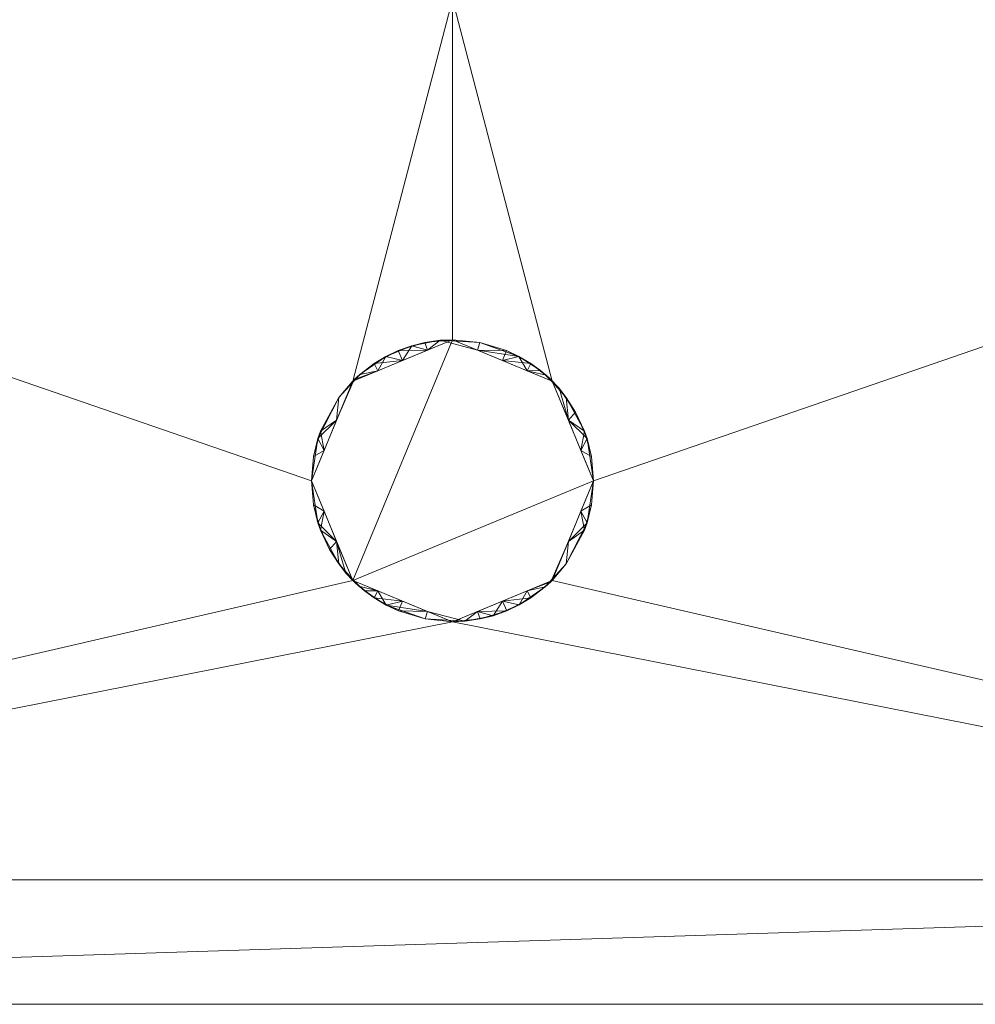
# Model space of a CAD drawing. Header units: millimetres. Extents: x -250 to 250, y 0 to 460.
# Tile 14 of 32: x -54 to 65, y 0 to 122. Entities that reach past the tile are written whole.
import ezdxf

# ---------------------------------------------------------------- set-up
doc = ezdxf.new("R2010")
doc.units = ezdxf.units.MM
doc.layers.add('A-GENM', color=13, linetype='Continuous')

# ---------------------------------------------------------------- blocks, each defined once
blk = doc.blocks.new('MODEL_CL0519I-6DAAULS - MODEL_CL0519I-6DAAULS-438018-Preview')
at = {"layer": 'A-GENM', "lineweight": 9}
mesh = blk.add_polyface(dxfattribs=at)
corners = [(239.97, 0), (237.47, 0, -30), (234.97, 0, -60), (-234.97, 0, -60), (-237.47, 0, -30), (-239.97, 0)]
mesh.append_faces([[corners[k] for k in face] for face in [(0, 1, 5), (3, 4, 2)]], dxfattribs={"vtx1": -1})
mesh.append_faces([[corners[k] for k in face] for face in [(1, 2, 4, 5)]], dxfattribs={"vtx1": -1, "vtx3": -1})
mesh = blk.add_polyface(dxfattribs=at)
corners = [(250, -10), (249.75, -7.77), (249, -5.66), (247.81, -3.76), (246.22, -2.18), (244.31, -0.99), (242.2, -0.25), (239.97, 0), (-239.97, 0), (-242.19, -0.25), (-244.31, -0.99), (-246.21, -2.18), (-247.8, -3.76), (-249, -5.65), (-249.75, -7.77), (-250, -10), (-250, -210), (-250, -330.71), (-250, -391.06), (-249.98, -421.24), (-246.71, -435.88), (-238.28, -448.28), (-225.88, -456.71), (-211.24, -459.98), (-181.06, -460), (-120.71, -460), (0, -460), (120.71, -460), (181.06, -460), (211.24, -459.98), (225.88, -456.71), (238.28, -448.28), (246.71, -435.88), (249.98, -421.24), (250, -391.06), (250, -330.71), (250, -210), (0, -124.79), (190.89, -124.79), (202.77, -125.66), (214.03, -129.5), (223.89, -136.15), (231.66, -145.16), (236.8, -155.89), (238.95, -167.59), (239, -191.45), (239, -286.9), (239, -382.34), (238.95, -406.2), (236.8, -417.9), (231.66, -428.63), (223.89, -437.64), (214.03, -444.3), (202.77, -448.14), (190.9, -449), (0, -449), (-190.9, -449), (-202.77, -448.14), (-214.03, -444.3), (-223.89, -437.64), (-231.66, -428.64), (-236.8, -417.9), (-238.95, -406.21), (-239, -382.34), (-239, -286.9), (-239, -191.45), (-238.95, -167.59), (-236.8, -155.89), (-231.66, -145.16), (-223.89, -136.15), (-214.03, -129.5), (-202.77, -125.66), (-190.89, -124.79), (17.5, -65), (12.37, -77.37), (0, -82.5), (-12.37, -77.37), (-17.5, -65), (-12.37, -52.63), (0, -47.5), (12.37, -52.63)]
mesh.append_faces([[corners[k] for k in face] for face in [(68, 15, 67), (80, 7, 79), (63, 18, 62), (58, 23, 57), (45, 36, 44)]], dxfattribs={"vtx0": -1, "vtx1": -1})
mesh.append_faces([[corners[k] for k in face] for face in [(72, 8, 15, 71)]], dxfattribs={"vtx0": -1, "vtx1": -1, "vtx2": -1})
mesh.append_faces([[corners[k] for k in face] for face in [(0, 7, 38, 39)]], dxfattribs={"vtx0": -1, "vtx1": -1, "vtx3": -1})
mesh.append_faces([[corners[k] for k in face] for face in [(8, 78, 79), (38, 73, 74, 37), (0, 43, 44, 36), (64, 16, 17), (62, 18, 19, 61), (25, 55, 56, 24), (36, 45, 46, 35), (33, 49, 50, 32), (34, 47, 48, 33), (47, 34, 35, 46), (29, 53, 54, 28)]], dxfattribs={"vtx0": -1, "vtx2": -1})
mesh.append_faces([[corners[k] for k in face] for face in [(7, 80, 73, 38)]], dxfattribs={"vtx0": -1, "vtx2": -1, "vtx3": -1})
mesh.append_faces([[corners[k] for k in face] for face in [(0, 5, 6, 7), (0, 3, 4, 5), (55, 25, 26, 27)]], dxfattribs={"vtx0": -1, "vtx3": -1})
mesh.append_faces([[corners[k] for k in face] for face in [(11, 12, 15, 10), (9, 10, 15, 8), (68, 69, 15), (65, 66, 16, 64), (70, 71, 15), (69, 70, 15), (75, 76, 37), (7, 8, 79), (74, 75, 37), (40, 41, 0), (42, 43, 0), (41, 42, 0), (39, 40, 0), (20, 21, 60), (48, 49, 33)]], dxfattribs={"vtx1": -1, "vtx2": -1})
mesh.append_faces([[corners[k] for k in face] for face in [(77, 78, 8, 72)]], dxfattribs={"vtx1": -1, "vtx2": -1, "vtx3": -1})
mesh.append_faces([[corners[k] for k in face] for face in [(66, 67, 15, 16), (72, 37, 76, 77), (17, 18, 63, 64), (19, 20, 60, 61), (58, 59, 22, 23), (21, 22, 59, 60), (56, 57, 23, 24), (27, 28, 54, 55), (31, 32, 50, 51), (51, 52, 30, 31), (29, 30, 52, 53)]], dxfattribs={"vtx1": -1, "vtx3": -1})
mesh.append_faces([[corners[k] for k in face] for face in [(13, 14, 15, 12)]], dxfattribs={"vtx2": -1})
mesh.append_faces([[corners[k] for k in face] for face in [(0, 1, 2, 3)]], dxfattribs={"vtx3": -1})
mesh = blk.add_polyface(dxfattribs=at)
corners = [(245, -10, -60), (245, -15.47, -60), (-245, -15.47, -60), (-245, -10, -60), (-244.75, -7.77, -60), (-244, -5.65, -60), (-242.8, -3.76, -60), (-241.21, -2.18, -60), (-239.31, -0.99, -60), (-237.19, -0.25, -60), (-234.97, 0, -60), (234.97, 0, -60), (237.2, -0.25, -60), (239.31, -0.99, -60), (241.22, -2.18, -60), (242.81, -3.76, -60), (244, -5.66, -60), (244.75, -7.77, -60)]
mesh.append_faces([[corners[k] for k in face] for face in [(5, 3, 4), (0, 15, 16, 17)]], dxfattribs={"vtx0": -1})
mesh.append_faces([[corners[k] for k in face] for face in [(3, 9, 10, 2)]], dxfattribs={"vtx0": -1, "vtx2": -1})
mesh.append_faces([[corners[k] for k in face] for face in [(3, 7, 8, 9), (0, 11, 12, 13), (0, 13, 14, 15), (11, 0, 1, 2)]], dxfattribs={"vtx0": -1, "vtx3": -1})
mesh.append_faces([[corners[k] for k in face] for face in [(6, 7, 3, 5), (10, 11, 2)]], dxfattribs={"vtx1": -1, "vtx2": -1})
mesh = blk.add_polyface(dxfattribs=at)
corners = [(245, -15.47, -60), (207.52, -15.47, -129.08), (192.82, -15.47, -144.37), (172.36, -15.47, -150), (-172.36, -15.47, -150), (-192.82, -15.47, -144.37), (-207.52, -15.47, -129.08), (-245, -15.47, -60)]
mesh.append_faces([[corners[k] for k in face] for face in [(3, 0, 1, 2)]], dxfattribs={"vtx0": -1})
mesh.append_faces([[corners[k] for k in face] for face in [(6, 7, 4, 5)]], dxfattribs={"vtx1": -1})
mesh.append_faces([[corners[k] for k in face] for face in [(3, 4, 7, 0)]], dxfattribs={"vtx1": -1, "vtx3": -1})
mesh = blk.add_polyface(dxfattribs=at)
corners = [(-172.36, -356, -150), (-172.36, -185.74, -150), (-172.36, -15.47, -150), (172.36, -15.47, -150), (172.36, -185.74, -150), (172.36, -356, -150)]
mesh.append_faces([[corners[k] for k in face] for face in [(1, 4, 5, 0)]], dxfattribs={"vtx0": -1})
mesh.append_faces([[corners[k] for k in face] for face in [(2, 3, 4, 1)]], dxfattribs={"vtx2": -1})
mesh = blk.add_polyface(dxfattribs=at)
corners = [(17.5, -65, -10), (12.37, -52.63, -10), (0, -47.5, -10), (-12.37, -52.63, -10), (-17.5, -65, -10), (-12.37, -77.37, -10), (0, -82.5, -10), (12.37, -77.37, -10)]
mesh.append_faces([[corners[k] for k in face] for face in [(4, 1, 2, 3)]], dxfattribs={"vtx0": -1})
mesh.append_faces([[corners[k] for k in face] for face in [(1, 4, 5, 6)]], dxfattribs={"vtx0": -1, "vtx3": -1})
mesh.append_faces([[corners[k] for k in face] for face in [(6, 7, 0, 1)]], dxfattribs={"vtx3": -1})
mesh = blk.add_polyface(dxfattribs=at)
corners = [(-17.5, -65, -10), (-12.37, -52.63, -10), (0, -47.5, -10), (12.37, -52.63, -10), (17.5, -65, -10), (17.5, -65, -7.5), (17.5, -65, -5), (17.5, -65, -2.5), (17.5, -65), (12.37, -52.63), (0, -47.5), (-12.37, -52.63), (-17.5, -65), (-17.5, -65, -2.5), (-17.5, -65, -5), (-17.5, -65, -7.5), (14.38, -57.47, -10), (-14.38, -57.47, -10), (14.38, -57.47), (-14.38, -57.47), (16.7, -59.78, -6.25), (-16.7, -59.78, -6.25), (15.94, -61.23), (-15.94, -61.23), (14.12, -54.67, -4.51), (6.19, -50.06, -10), (6.19, -50.06), (-14.12, -54.67, -4.51), (-6.19, -50.06, -10), (-6.19, -50.06), (3.41, -47.84, -5), (9.72, -50.45, -4.16), (-9.72, -50.45, -4.16), (-3.44, -47.84, -4.91), (16.39, -58.86, -2.94), (17.24, -61.99, -3.75), (-16.39, -58.86, -2.94), (-17.24, -61.99, -3.75), (15.94, -61.23, -10), (-15.94, -61.23, -10), (15.28, -56.48, -6.99), (13.22, -53.53, -7.22), (9.28, -51.34, -10), (8.25, -49.57, -7.08), (12.07, -52.32, -5.01), (10.91, -51.32, -7.32), (11.62, -51.91, -2.46), (9.28, -51.34), (6.7, -48.83, -4.61), (3.09, -48.78), (-14.12, -54.67, -7.7), (-11.51, -51.82, -6.87), (-8.27, -49.58, -7.09), (-5.03, -48.24, -7.49), (-1.54, -47.57, -7.37), (-3.09, -48.78, -10), (-0.01, -47.5, -4.83), (-9.28, -51.34, -10), (-6.73, -48.84, -4.64), (3.09, -48.78, -10), (-12.2, -52.45, -2.89), (-9.28, -51.34), (-3.09, -48.78)]
mesh.append_faces([[corners[k] for k in face] for face in [(39, 15, 0)]], dxfattribs={"vtx0": -1})
mesh.append_faces([[corners[k] for k in face] for face in [(19, 60, 11), (1, 50, 17), (59, 54, 2), (42, 43, 25), (26, 31, 47), (49, 48, 26), (2, 54, 55), (10, 56, 49), (11, 60, 61)]], dxfattribs={"vtx0": -1, "vtx1": -1})
mesh.append_faces([[corners[k] for k in face] for face in [(18, 24, 34), (27, 36, 21), (34, 20, 35), (20, 40, 16), (46, 44, 24), (46, 47, 31), (58, 29, 32), (30, 59, 43), (41, 16, 40), (20, 38, 5), (23, 37, 36), (39, 21, 15), (50, 27, 21), (44, 31, 45), (19, 27, 60), (50, 1, 51), (53, 52, 28), (30, 48, 49), (41, 40, 24), (48, 31, 26), (57, 52, 51), (33, 62, 58), (58, 52, 53), (7, 22, 35), (40, 20, 34), (6, 35, 20), (34, 35, 22), (19, 36, 27), (37, 14, 21), (13, 37, 23), (36, 37, 21), (24, 40, 34), (41, 24, 44), (43, 45, 31), (43, 31, 48), (45, 41, 44), (31, 44, 46), (41, 45, 3), (45, 43, 42), (33, 56, 62), (9, 46, 24), (30, 49, 56), (17, 50, 21), (51, 60, 27), (50, 51, 27), (32, 51, 52), (32, 52, 58), (33, 53, 54), (53, 55, 54), (33, 54, 56), (54, 30, 56), (32, 61, 60), (33, 58, 53), (30, 54, 59), (43, 48, 30), (32, 60, 51)]], dxfattribs={"vtx0": -1, "vtx1": -1, "vtx2": -1})
mesh.append_faces([[corners[k] for k in face] for face in [(21, 14, 15), (35, 6, 7), (45, 42, 3), (34, 22, 18), (37, 13, 14), (36, 19, 23), (20, 16, 38), (46, 9, 47), (51, 1, 57), (53, 28, 55), (32, 29, 61)]], dxfattribs={"vtx0": -1, "vtx2": -1})
mesh.append_faces([[corners[k] for k in face] for face in [(4, 5, 38)]], dxfattribs={"vtx1": -1})
mesh.append_faces([[corners[k] for k in face] for face in [(5, 6, 20), (39, 17, 21), (18, 9, 24), (62, 29, 58), (10, 62, 56), (3, 16, 41), (59, 25, 43), (57, 28, 52)]], dxfattribs={"vtx1": -1, "vtx2": -1})
mesh.append_faces([[corners[k] for k in face] for face in [(23, 12, 13), (7, 8, 22)]], dxfattribs={"vtx2": -1})
mesh = blk.add_polyface(dxfattribs=at)
corners = [(-17.5, -65, -10), (-17.5, -65, -7.5), (-17.5, -65, -5), (-17.5, -65, -2.5), (-17.5, -65), (-12.37, -77.37), (0, -82.5), (12.37, -77.37), (17.5, -65), (17.5, -65, -2.5), (17.5, -65, -5), (17.5, -65, -7.5), (17.5, -65, -10), (12.37, -77.37, -10), (0, -82.5, -10), (-12.37, -77.37, -10), (-14.38, -72.53, -10), (14.38, -72.53, -10), (-14.38, -72.53), (14.38, -72.53), (-16.7, -70.22, -6.25), (16.7, -70.22, -6.25), (-15.94, -68.77), (15.94, -68.77), (-14.12, -75.33, -4.51), (-6.19, -79.94, -10), (-6.19, -79.94), (14.12, -75.33, -4.51), (6.19, -79.94, -10), (6.19, -79.94), (-3.41, -82.16, -5), (-9.72, -79.55, -4.16), (9.72, -79.55, -4.16), (3.44, -82.16, -4.91), (-16.39, -71.14, -2.94), (-17.24, -68.01, -3.75), (16.39, -71.14, -2.94), (17.24, -68.01, -3.75), (-15.94, -68.77, -10), (15.94, -68.77, -10), (-15.28, -73.52, -6.99), (-13.22, -76.47, -7.22), (-9.28, -78.66, -10), (-8.25, -80.43, -7.08), (-12.07, -77.68, -5.01), (-10.91, -78.68, -7.32), (-11.62, -78.09, -2.46), (-9.28, -78.66), (-6.7, -81.17, -4.61), (-3.09, -81.22), (14.12, -75.33, -7.7), (11.51, -78.18, -6.87), (8.27, -80.42, -7.09), (5.03, -81.76, -7.49), (1.54, -82.43, -7.37), (3.09, -81.22, -10), (0.01, -82.5, -4.83), (9.28, -78.66, -10), (6.73, -81.16, -4.64), (-3.09, -81.22, -10), (12.2, -77.55, -2.89), (9.28, -78.66), (3.09, -81.22)]
mesh.append_faces([[corners[k] for k in face] for face in [(39, 11, 12)]], dxfattribs={"vtx0": -1})
mesh.append_faces([[corners[k] for k in face] for face in [(19, 60, 7), (13, 50, 17), (59, 54, 14), (42, 43, 25), (26, 31, 47), (49, 48, 26), (14, 54, 55), (6, 56, 49), (7, 60, 61)]], dxfattribs={"vtx0": -1, "vtx1": -1})
mesh.append_faces([[corners[k] for k in face] for face in [(18, 24, 34), (27, 36, 21), (34, 20, 35), (20, 40, 16), (46, 44, 24), (46, 47, 31), (58, 29, 32), (30, 59, 43), (41, 16, 40), (20, 38, 1), (23, 37, 36), (39, 21, 11), (50, 27, 21), (44, 31, 45), (19, 27, 60), (50, 13, 51), (53, 52, 28), (30, 48, 49), (41, 40, 24), (48, 31, 26), (57, 52, 51), (33, 62, 58), (58, 52, 53), (3, 22, 35), (40, 20, 34), (2, 35, 20), (34, 35, 22), (19, 36, 27), (37, 10, 21), (9, 37, 23), (36, 37, 21), (24, 40, 34), (41, 24, 44), (43, 45, 31), (43, 31, 48), (45, 41, 44), (31, 44, 46), (41, 45, 15), (45, 43, 42), (33, 56, 62), (5, 46, 24), (30, 49, 56), (17, 50, 21), (51, 60, 27), (50, 51, 27), (32, 51, 52), (32, 52, 58), (33, 53, 54), (53, 55, 54), (33, 54, 56), (54, 30, 56), (32, 61, 60), (33, 58, 53), (30, 54, 59), (43, 48, 30), (32, 60, 51)]], dxfattribs={"vtx0": -1, "vtx1": -1, "vtx2": -1})
mesh.append_faces([[corners[k] for k in face] for face in [(21, 10, 11), (35, 2, 3), (45, 42, 15), (34, 22, 18), (37, 9, 10), (36, 19, 23), (20, 16, 38), (46, 5, 47), (51, 13, 57), (53, 28, 55), (32, 29, 61)]], dxfattribs={"vtx0": -1, "vtx2": -1})
mesh.append_faces([[corners[k] for k in face] for face in [(0, 1, 38)]], dxfattribs={"vtx1": -1})
mesh.append_faces([[corners[k] for k in face] for face in [(1, 2, 20), (39, 17, 21), (18, 5, 24), (62, 29, 58), (6, 62, 56), (15, 16, 41), (59, 25, 43), (57, 28, 52)]], dxfattribs={"vtx1": -1, "vtx2": -1})
mesh.append_faces([[corners[k] for k in face] for face in [(23, 8, 9), (3, 4, 22)]], dxfattribs={"vtx2": -1})

msp = doc.modelspace()

# ---------------------------------------------------------------- block references
at = {"layer": 'A-GENM', "lineweight": 9, "rotation": 180}
msp.add_blockref('MODEL_CL0519I-6DAAULS - MODEL_CL0519I-6DAAULS-438018-Preview', (0, 0, 850), dxfattribs=at)

doc.saveas('drawing.dxf')
